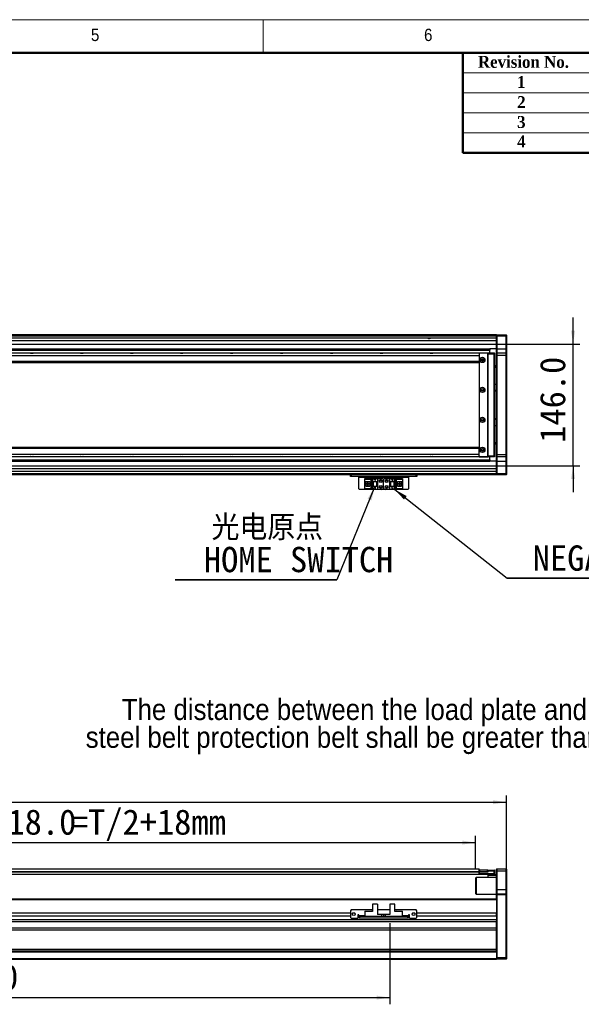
# Model space of a CAD drawing. Header units: millimetres. Extents: x 40 to 3320, y 40 to 2336.
# Tile 7 of 8: x 1788 to 2462, y 1153 to 2336. Entities that reach past the tile are written whole.
import ezdxf

# ---------------------------------------------------------------- set-up
doc = ezdxf.new("R2010")
doc.units = ezdxf.units.MM
doc.header["$LTSCALE"] = 8
doc.layers.add('DIMNS', color=7, linetype='Continuous')
doc.styles.add('SLDTEXTSTYLE0', font='Gothic.ttf', dxfattribs={"width": 0.913})
doc.styles.add('SLDTEXTSTYLE1', font='timesbd.ttf', dxfattribs={"width": 0.933})
doc.styles.add('SLDTEXTSTYLE10', font='txt')
doc.styles.add('SLDTEXTSTYLE7', font='txt')
doc.styles.add('SLDTEXTSTYLE9', font='txt', dxfattribs={"bigfont": 'bigfont'})
doc.dimstyles.new('SLDDIMSTYLE0', dxfattribs={"dimtxt": 30.4, "dimasz": 16, "dimexe": 0, "dimexo": 0.0625, "dimgap": 7.6, "dimtad": 2, "dimdec": 1, "dimrnd": 1e-09, "dimzin": 4, "dimdsep": 46, "dimtxsty": 'SLDTEXTSTYLE7', "dimsah": 1, "dimcen": 0.09, "dimadec": 0, "dimazin": 1, "dimtfac": 1, "dimtdec": 1, "dimtmove": 0, "dimatfit": 0, "dimfxl": 0, "dimfrac": 2, "dimtolj": 1, "dimtzin": 12, "dimarcsym": 0})
doc.dimstyles.new('SLDDIMSTYLE3', dxfattribs={"dimtxt": 0.18, "dimasz": 16, "dimexe": 0, "dimexo": 0.0625, "dimgap": 0, "dimtad": 0, "dimtih": 1, "dimtoh": 1, "dimdec": 0, "dimrnd": 1e-09, "dimzin": 0, "dimdsep": 46, "dimtxsty": 'Standard', "dimsah": 1, "dimcen": 0.09, "dimadec": 0, "dimazin": 0, "dimtfac": 16, "dimtdec": 0, "dimtofl": 0, "dimtmove": 0, "dimatfit": 3, "dimfxl": 0, "dimfrac": 2, "dimtolj": 1, "dimtzin": 0, "dimarcsym": 0})
doc.dimstyles.new('SLDDIMSTYLE5', dxfattribs={"dimtxt": 30.4, "dimasz": 16, "dimexe": 0, "dimexo": 0.0625, "dimgap": 7.6, "dimtad": 2, "dimdec": 1, "dimrnd": 1e-09, "dimzin": 4, "dimdsep": 46, "dimtxsty": 'SLDTEXTSTYLE7', "dimsah": 1, "dimcen": 0.09, "dimadec": 0, "dimazin": 1, "dimtfac": 1, "dimtdec": 1, "dimtofl": 0, "dimtmove": 0, "dimatfit": 3, "dimfxl": 0, "dimfrac": 2, "dimtolj": 1, "dimtzin": 12, "dimarcsym": 0})

# ---------------------------------------------------------------- blocks, each defined once
blk = doc.blocks.new('_D')
at = {"layer": 'DIMNS'}
for p, q in [((2452.3, 1946.3), (2452.3, 1978.3)), ((1415, 1946.3), (2460.3, 1946.3)), ((2452.3, 1800.3), (2452.3, 1946.3)), ((1415, 1800.3), (2460.3, 1800.3)), ((2452.3, 1800.3), (2452.3, 1768.3))]:
    blk.add_line(p, q, dxfattribs=at)
for points in [[(2452.3, 1946.3), (2454.7, 1962.3), (2449.9, 1962.3)], [(2452.3, 1800.3), (2449.9, 1784.3), (2454.7, 1784.3)]]:
    blk.add_solid(points, dxfattribs=at)
at = {"layer": 'DIMNS', "insert": (2412.5, 1827.8), "char_height": 30.4, "attachment_point": 1, "rotation": 90, "style": 'SLDTEXTSTYLE7'}
blk.add_mtext('146.0', dxfattribs=at)
blk = doc.blocks.new('SW_NOTE_4')
at = {"layer": 'DIMNS', "color": 0}
for p, q in [((-194.2, 0), (0, 0)), ((0, 0), (-194.2, 0)), ((-194.2, 0), (0, 0)), ((0, 0), (-194.2, 0)), ((-194.2, 0), (0, 0)), ((0, 0), (-194.2, 0))]:
    blk.add_line(p, q, dxfattribs=at)
at = {"layer": 'DIMNS', "color": 0, "char_height": 30.4, "attachment_point": 2}
for s, insert, style in [('光电原点', (-83.6, 78.1), 'SLDTEXTSTYLE9'), ('HOME SWITCH', (-46, 39.7), 'SLDTEXTSTYLE10')]:
    blk.add_mtext(s, dxfattribs=dict(at, insert=insert, style=style))
blk = doc.blocks.new('SW_NOTE_5')
at = {"layer": 'DIMNS', "color": 0}
for p, q in [((0, 0), (371.5, 0)), ((371.5, 0), (0, 0)), ((0, 0), (371.5, 0)), ((371.5, 0), (0, 0)), ((0, 0), (371.5, 0)), ((371.5, 0), (0, 0))]:
    blk.add_line(p, q, dxfattribs=at)
at = {"layer": 'DIMNS', "color": 0, "char_height": 30.4, "attachment_point": 2}
for s, insert, style in [('光电负限位', (201.9, 77.9), 'SLDTEXTSTYLE9'), ('NEGATIVE LIMIT SWITCH', (248, 39.5), 'SLDTEXTSTYLE10')]:
    blk.add_mtext(s, dxfattribs=dict(at, insert=insert, style=style))
blk = doc.blocks.new('SW_NOTE_7')
at = {"layer": 'DIMNS', "color": 0, "char_height": 25.4, "attachment_point": 2, "style": 'SLDTEXTSTYLE0'}
for s, insert in [('The distance between the load plate and the ', (-429.6, 45.7)), ('steel belt protection belt shall be greater than 2mm', (-429.9, 12.3))]:
    blk.add_mtext(s, dxfattribs=dict(at, insert=insert))
blk = doc.blocks.new('_D_13')
at = {"layer": 'DIMNS'}
for p, q in [((272.3, 1294.8), (272.3, 1404.1)), ((272.3, 1396.1), (2372.3, 1396.1)), ((2372.3, 1294.8), (2372.3, 1404.1))]:
    blk.add_line(p, q, dxfattribs=at)
for points in [[(272.3, 1396.1), (288.3, 1393.7), (288.3, 1398.5)], [(2372.3, 1396.1), (2356.3, 1398.5), (2356.3, 1393.7)]]:
    blk.add_solid(points, dxfattribs=at)
at = {"layer": 'DIMNS', "insert": (1259.5, 1436), "char_height": 30.4, "attachment_point": 1, "style": 'SLDTEXTSTYLE7'}
blk.add_mtext('2100.0', dxfattribs=at)
blk = doc.blocks.new('_D_16')
at = {"layer": 'DIMNS'}
for p, q in [((1417.3, 1325), (1417.3, 1355.6)), ((2335.3, 1315.3), (2335.3, 1355.6)), ((1417.3, 1347.6), (2335.3, 1347.6))]:
    blk.add_line(p, q, dxfattribs=at)
for points in [[(1417.3, 1347.6), (1433.3, 1345.2), (1433.3, 1350)], [(2335.3, 1347.6), (2319.3, 1350), (2319.3, 1345.2)]]:
    blk.add_solid(points, dxfattribs=at)
at = {"layer": 'DIMNS', "char_height": 30.4, "attachment_point": 1, "style": 'SLDTEXTSTYLE7'}
for s, insert in [('918.0', (1752.4, 1387.5)), ('=T/2+18mm', (1849.2, 1387.5))]:
    blk.add_mtext(s, dxfattribs=dict(at, insert=insert))
blk = doc.blocks.new('_D_18')
at = {"layer": 'DIMNS'}
for p, q in [((1332.3, 1258), (1332.3, 1153.4)), ((2232.3, 1251), (2232.3, 1153.4)), ((1332.3, 1161.4), (2232.3, 1161.4))]:
    blk.add_line(p, q, dxfattribs=at)
for points in [[(1332.3, 1161.4), (1348.3, 1159), (1348.3, 1163.8)], [(2232.3, 1161.4), (2216.3, 1163.8), (2216.3, 1159)]]:
    blk.add_solid(points, dxfattribs=at)
at = {"layer": 'DIMNS', "insert": (1682.7, 1201.2), "char_height": 30.4, "attachment_point": 1, "style": 'SLDTEXTSTYLE7'}
blk.add_mtext('900.0', dxfattribs=at)

msp = doc.modelspace()

# ---------------------------------------------------------------- linework, layer by layer
at = {"color": 7, "linetype": 'Continuous', "lineweight": 18}
for p, q in [((3320, 2336), (40, 2336)), ((2080, 2296), (2080, 2336)), ((80, 2296), (3280, 2296)), ((2320, 2272), (3280, 2272)), ((2320, 2248), (3280, 2248)), ((2320, 2224), (3280, 2224)), ((2320, 2200), (3280, 2200))]:
    msp.add_line(p, q, dxfattribs=at)
at = {"color": 7, "linetype": 'Continuous', "lineweight": 50}
for p, q in [((3280, 2296), (80, 2296)), ((2320, 2296), (2320, 2176)), ((3280, 2176), (2320, 2176))]:
    msp.add_line(p, q, dxfattribs=at)
at = {"color": 7, "linetype": 'Continuous', "lineweight": 25}
for p, q in [((2360.34, 1957.33), (1392.34, 1957.33)), ((1392.34, 1957.13), (2272.34, 1957.13)), ((1392.34, 1956.93), (2272.34, 1956.93)), ((2360.34, 1956.83), (1392.34, 1956.83)), ((2360.34, 1955.83), (1392.34, 1955.83)), ((2360.34, 1953.34), (1417.34, 1953.34)), ((2272.34, 1957.13), (2272.34, 1956.93)), ((2272.34, 1956.83), (2272.34, 1956.93)), ((2360.34, 1957.03), (2360.64, 1957.33)), ((2360.34, 1957.33), (2360.34, 1957.03)), ((2360.34, 1955.83), (2360.34, 1957.03)), ((2360.34, 1955.83), (2360.64, 1955.83)), ((2360.34, 1940.83), (2360.34, 1955.83)), ((2360.64, 1957.33), (2360.64, 1955.83)), ((2360.64, 1957.33), (2372.04, 1957.33)), ((2372.04, 1955.83), (2360.64, 1955.83)), ((2360.64, 1955.83), (2360.64, 1940.83)), ((2372.04, 1955.83), (2372.04, 1957.33)), ((2372.04, 1957.33), (2372.34, 1957.03)), ((2372.04, 1940.83), (2372.04, 1955.83)), ((2372.04, 1955.83), (2372.34, 1955.83)), ((2372.34, 1957.03), (2372.34, 1955.83)), ((2372.34, 1955.83), (2372.34, 1940.83)), ((1424.29, 1940.53), (2352.34, 1940.53)), ((1424.32, 1940.83), (2352.34, 1940.83)), ((2352.34, 1940.83), (2352.34, 1940.53)), ((2360.34, 1940.83), (2352.34, 1940.83)), ((2352.34, 1940.53), (2352.34, 1939.44)), ((2360.34, 1940.83), (2360.64, 1940.83)), ((2360.34, 1935.53), (2360.34, 1940.83)), ((2360.64, 1940.83), (2360.64, 1935.83)), ((2360.64, 1940.83), (2372.04, 1940.83)), ((2372.04, 1935.83), (2372.04, 1940.83)), ((2372.04, 1940.83), (2372.34, 1940.83)), ((2372.34, 1940.83), (2372.34, 1935.53)), ((2339.34, 1935.33), (305.34, 1935.33)), ((2339.34, 1932.33), (305.34, 1932.33)), ((1424.14, 1939.14), (2352.34, 1939.14)), ((1424.17, 1939.44), (2352.34, 1939.44)), ((2339.64, 1935.83), (2339.34, 1935.53)), ((2339.64, 1935.53), (2339.34, 1935.53)), ((2339.34, 1935.33), (2339.34, 1935.53)), ((2339.84, 1935.33), (2339.34, 1934.83)), ((2339.34, 1935.33), (2339.34, 1934.83)), ((2339.34, 1934.83), (2339.34, 1934.7)), ((2339.34, 1934.7), (2339.34, 1932.33)), ((2339.34, 1932.33), (2339.34, 1925.33)), ((2339.64, 1935.53), (2339.64, 1935.83)), ((2339.64, 1935.83), (2350.34, 1935.83)), ((2339.64, 1935.53), (2339.64, 1935.13)), ((2350.34, 1935.53), (2339.64, 1935.53)), ((2349.34, 1935.33), (2339.84, 1935.33)), ((2342.34, 1927.83), (2342.2, 1927.84)), ((2349.84, 1934.83), (2349.34, 1935.33)), ((2349.84, 1811.83), (2349.84, 1934.83)), ((2350.34, 1934.33), (2350.34, 1935.83)), ((2350.34, 1935.83), (2357.54, 1935.83)), ((2357.54, 1934.33), (2350.34, 1934.33)), ((2350.34, 1812.33), (2350.34, 1934.33)), ((2352.34, 1939.44), (2352.34, 1939.14)), ((2352.34, 1935.83), (2352.34, 1939.14)), ((2357.54, 1934.33), (2357.54, 1935.83)), ((2357.84, 1935.53), (2357.54, 1935.83)), ((2357.84, 1934.33), (2357.54, 1934.33)), ((2357.54, 1812.33), (2357.54, 1934.33)), ((2357.84, 1935.53), (2357.84, 1934.33)), ((2357.84, 1934.33), (2357.84, 1812.33)), ((2360.64, 1935.83), (2360.34, 1935.53)), ((2360.34, 1932.83), (2360.34, 1935.53)), ((2360.64, 1932.83), (2360.34, 1932.83)), ((2360.34, 1813.83), (2360.34, 1932.83)), ((2360.64, 1935.83), (2360.64, 1932.83)), ((2360.64, 1935.83), (2372.04, 1935.83)), ((2372.04, 1932.83), (2360.64, 1932.83)), ((2360.64, 1932.83), (2360.64, 1813.83)), ((2372.04, 1932.83), (2372.04, 1935.83)), ((2372.04, 1935.83), (2372.34, 1935.53)), ((2372.04, 1932.83), (2372.34, 1932.83)), ((2372.04, 1813.83), (2372.04, 1932.83)), ((2372.34, 1935.53), (2372.34, 1932.83)), ((2372.34, 1932.83), (2372.34, 1813.83)), ((2339.34, 1925.33), (305.34, 1925.33)), ((305.34, 1924.33), (2339.34, 1924.33)), ((2339.34, 1925.33), (2339.34, 1924.33)), ((2339.34, 1924.33), (2339.34, 1822.33)), ((2360.34, 1920.33), (2357.84, 1920.33)), ((2360.34, 1918.33), (2357.84, 1918.33)), ((2357.84, 1898.33), (2360.34, 1898.33)), ((2357.84, 1890.83), (2360.34, 1890.83)), ((2360.34, 1889.83), (2357.84, 1889.83)), ((2357.84, 1856.83), (2360.34, 1856.83)), ((2360.34, 1855.83), (2357.84, 1855.83)), ((2360.34, 1848.33), (2357.84, 1848.33)), ((2339.34, 1822.33), (305.34, 1822.33)), ((305.34, 1821.33), (2339.34, 1821.33)), ((2339.34, 1821.33), (2339.34, 1822.33)), ((2339.34, 1814.33), (2339.34, 1821.33)), ((2357.84, 1828.33), (2360.34, 1828.33)), ((2360.34, 1826.33), (2357.84, 1826.33)), ((305.34, 1814.33), (2339.34, 1814.33)), ((305.34, 1811.33), (2339.34, 1811.33)), ((2339.34, 1811.97), (2339.34, 1814.33)), ((2339.34, 1811.97), (2339.34, 1811.83)), ((2339.34, 1811.83), (2339.84, 1811.33)), ((2339.34, 1811.33), (2339.34, 1811.83)), ((2339.34, 1811.13), (2339.34, 1811.33)), ((2339.34, 1811.13), (2339.64, 1811.13)), ((2339.34, 1811.13), (2339.64, 1810.83)), ((2339.64, 1811.53), (2339.64, 1811.13)), ((2339.64, 1811.13), (2350.34, 1811.13)), ((2339.64, 1810.83), (2339.64, 1811.13)), ((2350.34, 1810.83), (2339.64, 1810.83)), ((2339.84, 1811.33), (2349.34, 1811.33)), ((2342.2, 1818.83), (2342.34, 1818.83)), ((2349.34, 1811.33), (2349.84, 1811.83)), ((2350.34, 1812.33), (2357.54, 1812.33)), ((2350.34, 1810.83), (2350.34, 1812.33)), ((2357.54, 1810.83), (2350.34, 1810.83)), ((2352.34, 1807.53), (2352.34, 1810.83)), ((2357.84, 1812.33), (2357.54, 1812.33)), ((2357.54, 1810.83), (2357.54, 1812.33)), ((2357.84, 1811.13), (2357.54, 1810.83)), ((2357.84, 1812.33), (2357.84, 1811.13)), ((2360.64, 1813.83), (2360.34, 1813.83)), ((2360.34, 1811.13), (2360.34, 1813.83)), ((2360.64, 1810.83), (2360.34, 1811.13)), ((2360.34, 1805.83), (2360.34, 1811.13)), ((2360.64, 1813.83), (2372.04, 1813.83)), ((2360.64, 1813.83), (2360.64, 1810.83)), ((2372.04, 1810.83), (2360.64, 1810.83)), ((2360.64, 1810.83), (2360.64, 1805.83)), ((2372.04, 1813.83), (2372.34, 1813.83)), ((2372.04, 1810.83), (2372.04, 1813.83)), ((2372.04, 1810.83), (2372.34, 1811.13)), ((2372.04, 1805.83), (2372.04, 1810.83)), ((2372.34, 1813.83), (2372.34, 1811.13)), ((2372.34, 1811.13), (2372.34, 1805.83)), ((1417.34, 1807.53), (2352.34, 1807.53)), ((1417.34, 1807.22), (2352.34, 1807.22)), ((1417.34, 1806.14), (2352.34, 1806.14)), ((1417.34, 1805.83), (2352.34, 1805.83)), ((2352.34, 1807.53), (2352.34, 1807.22)), ((2352.34, 1807.22), (2352.34, 1806.14)), ((2352.34, 1806.14), (2352.34, 1805.83)), ((2360.34, 1805.83), (2352.34, 1805.83)), ((2360.64, 1805.83), (2360.34, 1805.83)), ((2360.34, 1790.83), (2360.34, 1805.83)), ((2360.64, 1805.83), (2372.04, 1805.83)), ((2360.64, 1805.83), (2360.64, 1790.83)), ((2372.34, 1805.83), (2372.04, 1805.83)), ((2372.04, 1790.83), (2372.04, 1805.83)), ((2372.34, 1805.83), (2372.34, 1790.83)), ((2360.34, 1789.33), (1332.34, 1789.33)), ((2360.34, 1793.33), (1417.34, 1793.33)), ((2184.84, 1787.33), (2184.84, 1789.33)), ((2185.84, 1787.33), (2184.84, 1787.33)), ((2185.84, 1789.33), (2185.84, 1787.33)), ((2263.84, 1787.33), (2185.84, 1787.33)), ((2194.84, 1787.33), (2194.84, 1786.33)), ((2194.84, 1786.33), (2254.84, 1786.33)), ((2194.84, 1772.53), (2194.84, 1786.33)), ((2254.84, 1786.33), (2254.84, 1787.33)), ((2254.84, 1786.33), (2254.84, 1772.53)), ((2263.84, 1787.33), (2263.84, 1789.33)), ((2264.84, 1787.33), (2263.84, 1787.33)), ((2264.84, 1789.33), (2264.84, 1787.33)), ((2360.64, 1790.83), (2360.34, 1790.83)), ((2360.34, 1789.63), (2360.34, 1790.83)), ((2360.64, 1789.33), (2360.34, 1789.63)), ((2360.34, 1789.63), (2360.34, 1789.33)), ((2360.64, 1790.83), (2372.04, 1790.83)), ((2360.64, 1790.83), (2360.64, 1789.33)), ((2372.04, 1789.33), (2360.64, 1789.33)), ((2372.34, 1790.83), (2372.04, 1790.83)), ((2372.04, 1789.33), (2372.04, 1790.83)), ((2372.34, 1789.63), (2372.04, 1789.33)), ((2372.34, 1790.83), (2372.34, 1789.63)), ((2202.14, 1784.23), (2202.14, 1785.03)), ((2202.14, 1785.03), (2211.34, 1785.03)), ((2202.14, 1784.23), (2202.14, 1783.73)), ((2210.44, 1784.23), (2202.14, 1784.23)), ((2209.94, 1783.73), (2202.14, 1783.73)), ((2202.14, 1781.13), (2202.14, 1783.73)), ((2202.14, 1781.13), (2208.34, 1781.13)), ((2202.14, 1775.53), (2202.14, 1781.13)), ((2202.14, 1772.93), (2202.14, 1775.53)), ((2208.34, 1775.53), (2202.14, 1775.53)), ((2203.44, 1775.53), (2203.44, 1781.13)), ((2203.94, 1780.78), (2203.94, 1781.13)), ((2208.34, 1780.78), (2203.94, 1780.78)), ((2203.94, 1775.88), (2203.94, 1780.78)), ((2203.94, 1775.53), (2203.94, 1775.88)), ((2203.94, 1775.88), (2208.34, 1775.88)), ((2204.9, 1779.13), (2204.9, 1777.53)), ((2206.74, 1779.13), (2204.9, 1779.13)), ((2204.9, 1777.53), (2206.74, 1777.53)), ((2206.74, 1779.13), (2206.74, 1777.53)), ((2208.34, 1781.13), (2208.34, 1775.53)), ((2209.94, 1783.73), (2210.44, 1784.23)), ((2209.94, 1772.93), (2209.94, 1783.73)), ((2210.44, 1772.43), (2210.44, 1784.23)), ((2211.34, 1785.03), (2211.34, 1781.33)), ((2211.34, 1785.03), (2217.34, 1785.03)), ((2211.34, 1781.33), (2217.34, 1781.33)), ((2211.34, 1781.33), (2211.34, 1775.33)), ((2211.34, 1775.33), (2211.34, 1771.63)), ((2217.34, 1775.33), (2211.34, 1775.33)), ((2211.84, 1781.33), (2211.84, 1775.33)), ((2212.14, 1781.33), (2212.14, 1775.33)), ((2213.74, 1783.53), (2213.94, 1783.53)), ((2214.34, 1782.33), (2213.74, 1783.53)), ((2213.94, 1783.93), (2214.74, 1783.93)), ((2213.94, 1783.53), (2213.94, 1783.93)), ((2213.94, 1774.33), (2214.74, 1774.33)), ((2213.94, 1773.93), (2213.94, 1774.33)), ((2214.94, 1783.53), (2214.34, 1782.33)), ((2214.74, 1783.93), (2214.74, 1783.53)), ((2214.74, 1783.53), (2214.94, 1783.53)), ((2214.74, 1774.33), (2214.74, 1773.93)), ((2216.54, 1775.33), (2216.54, 1781.33)), ((2216.84, 1775.33), (2216.84, 1781.33)), ((2217.34, 1785.03), (2217.34, 1781.33)), ((2217.34, 1785.03), (2222.84, 1785.03)), ((2217.34, 1781.33), (2217.34, 1775.33)), ((2217.34, 1775.33), (2217.34, 1771.63)), ((2224.84, 1773.63), (2224.84, 1783.03)), ((2226.84, 1785.03), (2232.34, 1785.03)), ((2232.34, 1781.33), (2232.34, 1785.03)), ((2232.34, 1785.03), (2238.34, 1785.03)), ((2232.34, 1781.33), (2238.34, 1781.33)), ((2232.34, 1775.33), (2232.34, 1781.33)), ((2232.34, 1771.63), (2232.34, 1775.33)), ((2238.34, 1775.33), (2232.34, 1775.33)), ((2232.84, 1781.33), (2232.84, 1775.33)), ((2233.14, 1781.33), (2233.14, 1775.33)), ((2234.74, 1782.73), (2235.34, 1783.93)), ((2234.94, 1782.73), (2234.74, 1782.73)), ((2234.74, 1773.13), (2235.34, 1774.33)), ((2234.94, 1782.33), (2234.94, 1782.73)), ((2235.74, 1782.33), (2234.94, 1782.33)), ((2235.34, 1783.93), (2235.94, 1782.73)), ((2235.34, 1774.33), (2235.94, 1773.13)), ((2235.74, 1782.73), (2235.74, 1782.33)), ((2235.94, 1782.73), (2235.74, 1782.73)), ((2237.54, 1775.33), (2237.54, 1781.33)), ((2237.84, 1775.33), (2237.84, 1781.33)), ((2238.34, 1781.33), (2238.34, 1785.03)), ((2238.34, 1785.03), (2247.54, 1785.03)), ((2238.34, 1775.33), (2238.34, 1781.33)), ((2238.34, 1771.63), (2238.34, 1775.33)), ((2247.54, 1784.23), (2239.24, 1784.23)), ((2239.24, 1784.23), (2239.74, 1783.73)), ((2239.24, 1784.23), (2239.24, 1772.43)), ((2247.54, 1783.73), (2239.74, 1783.73)), ((2239.74, 1783.73), (2239.74, 1772.93)), ((2241.34, 1781.13), (2247.54, 1781.13)), ((2241.34, 1775.53), (2241.34, 1781.13)), ((2245.74, 1780.78), (2241.34, 1780.78)), ((2241.34, 1775.88), (2245.74, 1775.88)), ((2247.54, 1775.53), (2241.34, 1775.53)), ((2242.94, 1777.53), (2242.94, 1779.13)), ((2244.78, 1779.13), (2242.94, 1779.13)), ((2242.94, 1777.53), (2244.78, 1777.53)), ((2244.78, 1777.53), (2244.78, 1779.13)), ((2245.74, 1781.13), (2245.74, 1780.78)), ((2245.74, 1780.78), (2245.74, 1775.88)), ((2245.74, 1775.88), (2245.74, 1775.53)), ((2246.24, 1781.13), (2246.24, 1775.53)), ((2247.54, 1785.03), (2247.54, 1784.23)), ((2247.54, 1783.73), (2247.54, 1784.23)), ((2247.54, 1783.73), (2247.54, 1781.13)), ((2247.54, 1781.13), (2247.54, 1775.53)), ((2247.54, 1775.53), (2247.54, 1772.93)), ((2194.84, 1772.53), (2195.84, 1771.53)), ((2253.84, 1771.53), (2195.84, 1771.53)), ((2202.14, 1772.93), (2209.94, 1772.93)), ((2202.14, 1772.93), (2202.14, 1772.43)), ((2202.14, 1772.43), (2210.44, 1772.43)), ((2202.14, 1771.63), (2202.14, 1772.43)), ((2211.34, 1771.63), (2202.14, 1771.63)), ((2210.44, 1772.43), (2209.94, 1772.93)), ((2217.34, 1771.63), (2211.34, 1771.63)), ((2213.74, 1773.93), (2213.94, 1773.93)), ((2214.34, 1772.73), (2213.74, 1773.93)), ((2214.94, 1773.93), (2214.34, 1772.73)), ((2214.74, 1773.93), (2214.94, 1773.93)), ((2222.84, 1771.63), (2217.34, 1771.63)), ((2232.34, 1771.63), (2226.84, 1771.63)), ((2238.34, 1771.63), (2232.34, 1771.63)), ((2234.94, 1773.13), (2234.74, 1773.13)), ((2234.94, 1772.73), (2234.94, 1773.13)), ((2235.74, 1772.73), (2234.94, 1772.73)), ((2235.74, 1773.13), (2235.74, 1772.73)), ((2235.94, 1773.13), (2235.74, 1773.13)), ((2247.54, 1771.63), (2238.34, 1771.63)), ((2239.74, 1772.93), (2239.24, 1772.43)), ((2239.24, 1772.43), (2247.54, 1772.43)), ((2239.74, 1772.93), (2247.54, 1772.93)), ((2247.54, 1772.43), (2247.54, 1772.93)), ((2247.54, 1772.43), (2247.54, 1771.63)), ((2253.84, 1771.53), (2254.84, 1772.53)), ((305.34, 1316), (2339.34, 1316)), ((2339.34, 1314.85), (2339.34, 1316)), ((2339.34, 1314.66), (2339.34, 1314.85)), ((2339.34, 1314.85), (2339.84, 1314.85)), ((2339.34, 1313), (2339.34, 1314.66)), ((2339.34, 1312.5), (2339.34, 1313)), ((2339.84, 1312.85), (2339.34, 1312.85)), ((2339.84, 1314.85), (2339.84, 1312.85)), ((2339.84, 1314.85), (2349.34, 1314.85)), ((2339.84, 1312.85), (2349.34, 1312.85)), ((2349.34, 1312.85), (2349.34, 1314.85)), ((2349.34, 1314.85), (2349.84, 1314.85)), ((2349.84, 1312.85), (2349.34, 1312.85)), ((2349.84, 1314.85), (2349.84, 1312.85)), ((2349.84, 1312.85), (2349.84, 1312.65)), ((2350.34, 1313.15), (2350.34, 1314.65)), ((2350.34, 1314.65), (2357.54, 1314.65)), ((2350.34, 1312.35), (2350.34, 1313.15)), ((2357.54, 1313.15), (2350.34, 1313.15)), ((2357.54, 1313.15), (2357.54, 1314.65)), ((2357.84, 1314.35), (2357.54, 1314.65)), ((2357.54, 1310.65), (2357.54, 1313.15)), ((2357.84, 1313.15), (2357.54, 1313.15)), ((2357.84, 1314.35), (2357.84, 1313.15)), ((2357.84, 1313.15), (2357.84, 1310.65)), ((2360.64, 1316.15), (2360.34, 1315.85)), ((2360.34, 1313.15), (2360.34, 1315.85)), ((2360.64, 1313.15), (2360.34, 1313.15)), ((2360.34, 1291.15), (2360.34, 1313.15)), ((2360.64, 1316.15), (2360.64, 1313.15)), ((2360.64, 1316.15), (2372.04, 1316.15)), ((2372.04, 1313.15), (2360.64, 1313.15)), ((2360.64, 1313.15), (2360.64, 1291.15)), ((2372.04, 1313.15), (2372.04, 1316.15)), ((2372.04, 1316.15), (2372.34, 1315.85)), ((2372.04, 1291.15), (2372.04, 1313.15)), ((2372.04, 1313.15), (2372.34, 1313.15)), ((2372.34, 1315.85), (2372.34, 1313.15)), ((2372.34, 1313.15), (2372.34, 1291.15)), ((1417.34, 1309.5), (2339.34, 1309.5)), ((2335.84, 1305.65), (2335.34, 1305.15)), ((2335.34, 1286.15), (2335.34, 1305.15)), ((2360.34, 1305.65), (2335.84, 1305.65)), ((2335.84, 1305.65), (2335.84, 1285.65)), ((2339.34, 1312.35), (2339.64, 1312.65)), ((2339.64, 1312.65), (2339.34, 1312.65)), ((2339.34, 1312.35), (2339.34, 1312.5)), ((2339.34, 1312.35), (2339.64, 1312.35)), ((2339.34, 1310.65), (2339.34, 1312.35)), ((2339.34, 1309.45), (2339.34, 1310.65)), ((2339.34, 1310.65), (2339.64, 1310.65)), ((2339.34, 1309.45), (2339.64, 1309.15)), ((2339.64, 1312.35), (2339.64, 1312.65)), ((2339.64, 1312.65), (2350.34, 1312.65)), ((2339.64, 1312.35), (2339.64, 1310.65)), ((2350.34, 1312.35), (2339.64, 1312.35)), ((2339.64, 1310.65), (2339.64, 1309.15)), ((2339.64, 1310.65), (2357.54, 1310.65)), ((2357.54, 1309.15), (2339.64, 1309.15)), ((2350.34, 1308.15), (2350.34, 1309.15)), ((2360.34, 1308.15), (2350.34, 1308.15)), ((2350.34, 1305.65), (2350.34, 1308.15)), ((2357.54, 1309.15), (2357.54, 1310.65)), ((2357.54, 1310.65), (2357.84, 1310.65)), ((2357.54, 1309.15), (2357.84, 1309.45)), ((2357.54, 1309.15), (2360.34, 1309.15)), ((2357.84, 1310.65), (2357.84, 1309.45)), ((2360.64, 1291.15), (2360.34, 1291.15)), ((2360.34, 1285.85), (2360.34, 1291.15)), ((2360.64, 1291.15), (2360.64, 1286.15)), ((2360.64, 1291.15), (2372.04, 1291.15)), ((2372.04, 1286.15), (2372.04, 1291.15)), ((2372.34, 1291.15), (2372.04, 1291.15)), ((2372.34, 1291.15), (2372.34, 1285.85)), ((2360.34, 1279.65), (1332.34, 1279.65)), ((2360.34, 1279.65), (1417.34, 1279.65)), ((2335.34, 1286.15), (2335.84, 1285.65)), ((2335.84, 1285.65), (2360.34, 1285.65)), ((2360.64, 1286.15), (2360.34, 1285.85)), ((2360.34, 1284.65), (2360.34, 1285.85)), ((2360.64, 1284.65), (2360.34, 1284.65)), ((2360.34, 1279.36), (2360.34, 1284.65)), ((2360.34, 1279.36), (2360.34, 1278.65)), ((2360.34, 1278.65), (2360.34, 1262.64)), ((2360.64, 1286.15), (2360.64, 1284.65)), ((2360.64, 1286.15), (2372.04, 1286.15)), ((2372.04, 1284.65), (2360.64, 1284.65)), ((2360.64, 1284.65), (2360.64, 1209.65)), ((2372.04, 1284.65), (2372.04, 1286.15)), ((2372.34, 1285.85), (2372.04, 1286.15)), ((2372.04, 1209.65), (2372.04, 1284.65)), ((2372.34, 1284.65), (2372.04, 1284.65)), ((2372.34, 1285.85), (2372.34, 1284.65)), ((2372.34, 1284.65), (2372.34, 1209.77)), ((2185.84, 1266.65), (2184.84, 1265.65)), ((2184.84, 1265.65), (2184.84, 1257.65)), ((2211.34, 1266.65), (2185.84, 1266.65)), ((2211.34, 1273.55), (2211.34, 1264.65)), ((2217.34, 1273.55), (2211.34, 1273.55)), ((2217.34, 1273.55), (2217.34, 1261.15)), ((2232.34, 1266.65), (2217.34, 1266.65)), ((2232.34, 1273.55), (2232.34, 1261.15)), ((2238.34, 1273.55), (2232.34, 1273.55)), ((2238.34, 1264.65), (2238.34, 1273.55)), ((2263.84, 1266.65), (2238.34, 1266.65)), ((2264.84, 1265.65), (2263.84, 1266.65)), ((2264.84, 1257.65), (2264.84, 1265.65)), ((2360.34, 1254.98), (284.34, 1254.98)), ((2184.84, 1262.64), (459.84, 1262.64)), ((2184.84, 1259.24), (459.84, 1259.24)), ((2184.84, 1257.65), (2185.84, 1256.65)), ((2185.84, 1256.65), (2193.84, 1256.65)), ((2190.22, 1262.64), (2187.47, 1262.64)), ((2194.84, 1260.65), (2193.84, 1260.65)), ((2193.84, 1260.65), (2193.84, 1256.65)), ((2194.84, 1259.24), (2193.84, 1259.24)), ((2194.84, 1259.65), (2194.84, 1260.65)), ((2194.84, 1259.65), (2194.84, 1258.65)), ((2194.84, 1256.65), (2194.84, 1258.65)), ((2194.84, 1258.65), (2195.84, 1258.65)), ((2195.84, 1256.65), (2194.84, 1256.65)), ((2195.84, 1258.65), (2195.84, 1256.65)), ((2253.84, 1258.65), (2195.84, 1258.65)), ((2253.84, 1256.65), (2195.84, 1256.65)), ((2202.14, 1265.15), (2209.94, 1265.15)), ((2202.14, 1265.15), (2202.14, 1264.65)), ((2202.14, 1264.65), (2202.14, 1258.65)), ((2211.34, 1264.65), (2202.14, 1264.65)), ((2210.44, 1264.65), (2209.94, 1265.15)), ((2222.84, 1261.15), (2217.34, 1261.15)), ((2222.84, 1258.65), (2222.84, 1261.15)), ((2224.84, 1261.15), (2222.84, 1261.15)), ((2224.84, 1261.15), (2224.84, 1258.65)), ((2226.84, 1261.15), (2224.84, 1261.15)), ((2226.84, 1261.15), (2226.84, 1258.65)), ((2232.34, 1261.15), (2226.84, 1261.15)), ((2247.54, 1264.65), (2238.34, 1264.65)), ((2239.74, 1265.15), (2239.24, 1264.65)), ((2239.74, 1265.15), (2247.54, 1265.15)), ((2247.54, 1264.65), (2247.54, 1265.15)), ((2247.54, 1258.65), (2247.54, 1264.65)), ((2253.84, 1256.65), (2253.84, 1258.65)), ((2253.84, 1258.65), (2254.84, 1258.65)), ((2254.84, 1256.65), (2253.84, 1256.65)), ((2255.84, 1260.65), (2254.84, 1260.65)), ((2254.84, 1260.65), (2254.84, 1259.65)), ((2254.84, 1258.65), (2254.84, 1259.65)), ((2255.84, 1259.24), (2254.84, 1259.24)), ((2254.84, 1258.65), (2254.84, 1256.65)), ((2255.84, 1256.65), (2255.84, 1260.65)), ((2255.84, 1256.65), (2263.84, 1256.65)), ((2262.22, 1262.64), (2259.47, 1262.64)), ((2263.84, 1256.65), (2264.84, 1257.65)), ((2360.34, 1262.64), (2264.84, 1262.64)), ((2360.34, 1259.24), (2264.84, 1259.24)), ((2360.34, 1259.24), (2360.34, 1262.64)), ((2360.34, 1259.24), (2360.34, 1254.98)), ((2360.34, 1254.98), (2360.34, 1253.68)), ((2360.34, 1216.45), (2360.34, 1253.68)), ((2360.34, 1252.39), (284.34, 1252.39)), ((2360.34, 1244.88), (284.34, 1244.88)), ((2360.34, 1242.28), (284.34, 1242.28)), ((2360.34, 1219.15), (284.34, 1219.15)), ((2360.34, 1217.15), (284.34, 1217.15)), ((2360.34, 1216.15), (284.34, 1216.15)), ((2360.34, 1208.15), (284.34, 1208.15)), ((2360.34, 1207.15), (284.34, 1207.15)), ((2360.34, 1216.45), (2360.34, 1216.15)), ((2360.34, 1216.15), (2360.34, 1208.15)), ((2360.34, 1209.77), (2360.64, 1209.65)), ((2360.34, 1208.15), (2360.34, 1207.15)), ((2360.34, 1207.95), (2360.64, 1207.65)), ((2360.64, 1209.65), (2360.64, 1207.65)), ((2360.64, 1209.65), (2372.04, 1209.65)), ((2372.04, 1207.65), (2360.64, 1207.65)), ((2372.34, 1209.77), (2372.04, 1209.65)), ((2372.04, 1207.65), (2372.04, 1209.65)), ((2372.34, 1207.95), (2372.04, 1207.65)), ((2372.34, 1209.77), (2372.34, 1207.95))]:
    msp.add_line(p, q, dxfattribs=at)
at = {"color": 8, "linetype": 'Continuous', "lineweight": 25}
for p, q in [((2360.34, 1950.34), (1417.34, 1950.34)), ((2360.34, 1919.33), (2357.84, 1919.33)), ((2360.34, 1827.33), (2357.84, 1827.33)), ((2360.34, 1790.33), (1332.34, 1790.33)), ((2360.34, 1796.33), (1417.34, 1796.33)), ((1417.34, 1313), (2339.34, 1313)), ((1417.34, 1312.5), (2339.34, 1312.5)), ((2360.34, 1278.65), (1332.34, 1278.65)), ((2202.14, 1259.65), (2194.84, 1259.65)), ((2254.84, 1259.65), (2247.54, 1259.65))]:
    msp.add_line(p, q, dxfattribs=at)
at = {"color": 7, "linetype": 'Continuous', "lineweight": 25, "flags": 128}
for points in [[(1800.82, 1935.33), (1801.01, 1935.39), (1802.34, 1935.58)], [(1802.34, 1935.58), (1803.68, 1935.39), (1803.87, 1935.33)], [(1860.82, 1935.33), (1861.01, 1935.39), (1862.34, 1935.58)], [(1862.34, 1935.58), (1863.68, 1935.39), (1863.87, 1935.33)], [(1920.82, 1935.33), (1921.01, 1935.39), (1922.34, 1935.58)], [(1922.34, 1935.58), (1923.68, 1935.39), (1923.87, 1935.33)], [(1980.82, 1935.33), (1981.01, 1935.39), (1982.34, 1935.58)], [(1982.34, 1935.58), (1983.68, 1935.39), (1983.87, 1935.33)], [(2040.82, 1935.33), (2041.01, 1935.39), (2042.34, 1935.58)], [(2042.34, 1935.58), (2043.68, 1935.39), (2043.87, 1935.33)], [(2100.82, 1935.33), (2101.01, 1935.39), (2102.34, 1935.58)], [(2102.34, 1935.58), (2103.68, 1935.39), (2103.87, 1935.33)], [(2160.82, 1935.33), (2161.01, 1935.39), (2162.34, 1935.58)], [(2162.34, 1935.58), (2163.68, 1935.39), (2163.87, 1935.33)], [(2220.82, 1935.33), (2221.01, 1935.39), (2222.34, 1935.58)], [(2222.34, 1935.58), (2223.68, 1935.39), (2223.87, 1935.33)], [(2280.82, 1935.33), (2281.01, 1935.39), (2282.34, 1935.58)], [(2282.34, 1935.58), (2283.68, 1935.39), (2283.87, 1935.33)], [(2344.05, 1928.37), (2343.37, 1928.02), (2342.34, 1927.83)], [(2344.27, 1926.49), (2343.68, 1926.28), (2343.01, 1926.13)], [(1802.34, 1811.08), (1801.01, 1811.28), (1800.82, 1811.33)], [(1803.87, 1811.33), (1803.68, 1811.28), (1802.34, 1811.08)], [(1862.34, 1811.08), (1861.01, 1811.28), (1860.82, 1811.33)], [(1863.87, 1811.33), (1863.68, 1811.28), (1862.34, 1811.08)], [(1922.34, 1811.08), (1921.01, 1811.28), (1920.82, 1811.33)], [(1923.87, 1811.33), (1923.68, 1811.28), (1922.34, 1811.08)], [(1982.34, 1811.08), (1981.01, 1811.28), (1980.82, 1811.33)], [(1983.87, 1811.33), (1983.68, 1811.28), (1982.34, 1811.08)], [(2042.34, 1811.08), (2041.01, 1811.28), (2040.82, 1811.33)], [(2043.87, 1811.33), (2043.68, 1811.28), (2042.34, 1811.08)], [(2102.34, 1811.08), (2101.01, 1811.28), (2100.82, 1811.33)], [(2103.87, 1811.33), (2103.68, 1811.28), (2102.34, 1811.08)], [(2162.34, 1811.08), (2161.01, 1811.28), (2160.82, 1811.33)], [(2163.87, 1811.33), (2163.68, 1811.28), (2162.34, 1811.08)], [(2222.34, 1811.08), (2221.01, 1811.28), (2220.82, 1811.33)], [(2223.87, 1811.33), (2223.68, 1811.28), (2222.34, 1811.08)], [(2282.34, 1811.08), (2281.01, 1811.28), (2280.82, 1811.33)], [(2283.87, 1811.33), (2283.68, 1811.28), (2282.34, 1811.08)], [(2342.34, 1818.83), (2343.37, 1818.65), (2344.05, 1818.3)], [(2343.01, 1820.54), (2343.68, 1820.39), (2344.27, 1820.18)]]:
    msp.add_lwpolyline(points, dxfattribs=at)
at = {"color": 7, "linetype": 'Continuous', "lineweight": 25}
for centre, radius in [((2343.34, 1927.33), 3.15), ((2343.34, 1927.33), 1.7), ((2343.34, 1927.33), 1.6), ((2343.34, 1927.33), 1.25), ((2343.34, 1891.33), 3.15), ((2343.34, 1891.33), 1.7), ((2343.34, 1891.33), 1.6), ((2343.34, 1891.33), 1.25), ((2343.34, 1855.33), 3.15), ((2343.34, 1855.33), 1.7), ((2343.34, 1855.33), 1.6), ((2343.34, 1855.33), 1.25), ((2343.34, 1819.33), 3.15), ((2343.34, 1819.33), 1.7), ((2343.34, 1819.33), 1.6), ((2343.34, 1819.33), 1.25), ((2221.34, 1781.83), 1.75), ((2221.34, 1774.83), 1.75), ((2221.34, 1781.83), 1.25), ((2221.34, 1774.83), 1.25), ((2228.34, 1781.83), 1.75), ((2228.34, 1774.83), 1.75), ((2228.34, 1781.83), 1.25), ((2228.34, 1774.83), 1.25), ((2188.84, 1261.65), 1.7), ((2260.84, 1261.65), 1.7)]:
    msp.add_circle(centre, radius, dxfattribs=at)
for centre, start, end in [((2222.84, 1783.03), 0, 90), ((2226.84, 1783.03), 90, 180), ((2222.84, 1773.63), 270, 0), ((2226.84, 1773.63), 180, 270)]:
    msp.add_arc(centre, 2, start, end, dxfattribs=at)
msp.add_open_spline([(2280.99, 1953.34), (2280.98, 1953.33), (2280.95, 1953.31), (2280.71, 1953.19), (2280.33, 1953.02), (2279.83, 1952.87), (2279.28, 1952.83), (2278.78, 1952.9), (2278.34, 1953.03), (2277.96, 1953.19), (2277.73, 1953.32), (2277.71, 1953.33), (2277.69, 1953.34)], degree=3, knots=[0, 0, 0, 0, 0.0970949, 0.1939299, 0.2974952, 0.41114, 0.5173855, 0.6075706, 0.6998069, 0.8065998, 0.9203964, 1, 1, 1, 1], dxfattribs=at)

# ---------------------------------------------------------------- block references
at = {"layer": 'DIMNS'}
for name, p in [('SW_NOTE_4', (2168.71, 1663.08)), ('SW_NOTE_5', (2372.97, 1665.08)), ('SW_NOTE_7', (2645.14, 1474.52))]:
    msp.add_blockref(name, p, dxfattribs=at)

# ---------------------------------------------------------------- texts
at = {"color": 7, "linetype": 'Continuous', "lineweight": 0, "attachment_point": 1}
for s, insert, char_height, style in [('5', (1873.33, 2325.17), 14.82, 'SLDTEXTSTYLE0'), ('6', (2273.33, 2325.17), 14.82, 'SLDTEXTSTYLE0'), ('Revision No.', (2337.99, 2292.59), 14.4, 'SLDTEXTSTYLE1'), ('1', (2385.1, 2268.4), 14.4, 'SLDTEXTSTYLE1'), ('2', (2385.1, 2244.2), 14.4, 'SLDTEXTSTYLE1'), ('3', (2385.1, 2220.36), 14.4, 'SLDTEXTSTYLE1'), ('4', (2385.1, 2196.93), 14.4, 'SLDTEXTSTYLE1')]:
    msp.add_mtext(s, dxfattribs=dict(at, insert=insert, char_height=char_height, style=style))

# ---------------------------------------------------------------- dimensions: what is measured, and where the dimension line sits
at = {"layer": 'DIMNS'}
for base, p1, p2, angle, dimstyle, picture, middle in [((2452.34, 1946.33), (1404.84, 1800.33), (1404.84, 1946.33), 90, 'SLDDIMSTYLE0', '_D', (2452.34, 1876.19)), ((2372.34, 1396.15), (272.34, 1284.65), (2372.34, 1284.65), 0, 'SLDDIMSTYLE5', '_D_13', (1318.89, 1396.15)), ((2232.34, 1161.35), (1332.34, 1268.15), (2232.34, 1261.15), 0, 'SLDDIMSTYLE5', '_D_18', (1731.15, 1161.35))]:
    dim = msp.add_linear_dim(base=base, p1=p1, p2=p2, angle=angle, dimstyle=dimstyle, dxfattribs=at)
    dim.commit()
    dim.dimension.update_dxf_attribs({"geometry": picture, "text_midpoint": middle, "dimtype": 160})
dim = msp.add_linear_dim(base=(2335.34, 1347.58), p1=(1417.34, 1314.85), p2=(2335.34, 1305.15), angle=0, text='<>=T/2+18mm', dimstyle='SLDDIMSTYLE5', dxfattribs=at)
dim.commit()
dim.dimension.update_dxf_attribs({"geometry": '_D_16', "text_midpoint": (1915.32, 1347.58), "dimtype": 160})

# ---------------------------------------------------------------- leaders
for points in [[(2213.94, 1774.33), (2168.71, 1663.08)], [(2238.34, 1771.63), (2372.97, 1665.08)]]:
    msp.add_leader(points, dimstyle='SLDDIMSTYLE3', dxfattribs=at)

doc.saveas('drawing.dxf')
